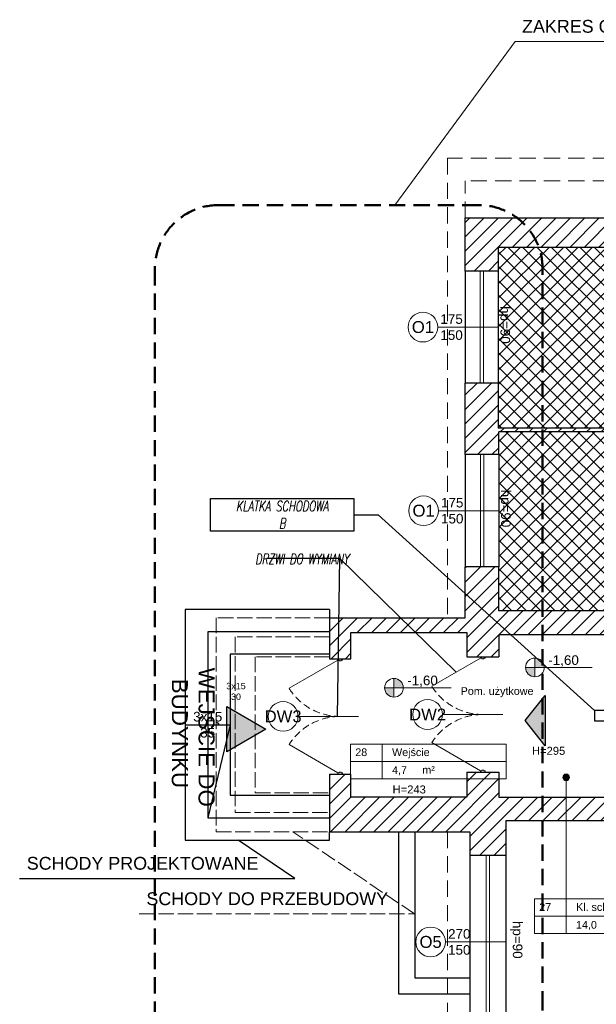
# Model space of a CAD drawing. Header units: millimetres. Extents: x 24385 to 79107, y -56478 to -23676.
# Tile 113 of 256: x 26079 to 26979, y -29033 to -27497. Entities that reach past the tile are written whole.
import ezdxf

# ---------------------------------------------------------------- set-up
doc = ezdxf.new("R2010")
doc.units = ezdxf.units.MM
doc.header["$LTSCALE"] = 2
for name, pattern in [('ACAD_ISO02W100', [15, 12, -3]), ('DASHED', [19.05, 12.7, -6.35]), ('HIDDEN', [9.525, 6.35, -3.175]), ('HIDDENX2', [19.05, 12.7, -6.35])]:
    doc.linetypes.add(name, pattern=pattern)
for name, color, linetype, lineweight in [('0_OPIS', 7, 'Continuous', 13), ('3DPLAN_A_DRZWI', 173, 'Continuous', 5), ('3DPLAN_A_OKNA', 153, 'Continuous', 5), ('3DPLAN_A_TABELKA POMIESZCZEŃ', 7, 'Continuous', 0), ('3DPLAN_A_WYSOKOŚCI OPIS', 101, 'Continuous', 5), ('3DPLAN_A_WYSOKOŚCI ZMIANA', 144, 'HIDDENX2', 5), ('A_KRESKOWANIE', 9, 'Continuous', 0), ('A_STOL_OPIS', 55, 'Continuous', 5), ('A_TXT', 7, 'Continuous', 0), ('A_WYBURZENIA', 6, 'Continuous', 0), ('A_WYM_KOT', 161, 'Continuous', 0), ('A_ZESTAWIENIE STOLARKI', 3, 'Continuous', 15), ('Opisy', 7, 'Continuous', 13)]:
    doc.layers.add(name, color=color, linetype=linetype, lineweight=lineweight)
for name, color, linetype in [('3DPLAN_A_KRESKOWANIE 1', 253, 'Continuous'), ('3DPLAN_A_OPIS', 8, 'Continuous'), ('3DPLAN_A_POMIESZCZENIE NUMER', 100, 'Continuous'), ('3DPLAN_K_DZIAŁOWA NISKIE', 134, 'Continuous'), ('3DPLAN_K_NOŚNA', 7, 'Continuous'), ('3DPLAN_K_OBRYS', 243, 'Continuous'), ('3DPLAN_K_OBRYS WIDOK', 242, 'Continuous'), ('3DPLAN_W_OPIS', 8, 'Continuous'), ('A_POMIESZCZENIE OPIS', 100, 'Continuous'), ('A_SCHODY', 6, 'Continuous')]:
    doc.layers.add(name, color=color, linetype=linetype)
doc.styles.add('ARIAL', font='arial.ttf')
doc.styles.add('J-ROMANS', font='ROMANS.SHX', dxfattribs={"width": 0.7, "oblique": 10})
doc.styles.add('TABEL1', font='txt')

# ---------------------------------------------------------------- blocks, each defined once
blk = doc.blocks.new('WEJŚCIE')
at = {"layer": '3DPLAN_A_OPIS'}
blk.add_hatch(color=256, dxfattribs=at).paths.add_polyline_path([(-35.2, -60.9), (0, 0), (35.2, -60.9)])
blk.add_lwpolyline([(35.2, -60.9), (-35.2, -60.9), (0, 0)], close=True, dxfattribs=at)
at = {"layer": '3DPLAN_A_OPIS', "style": 'ARIAL'}
for s, p in [('WEJŚCIE DO', (-96, -105.1)), ('BUDYNKU', (-78.7, -146.8))]:
    blk.add_text(s, height=25, dxfattribs=at).set_placement(p)
blk = doc.blocks.new('tabelka dla tp')
at = {"layer": '3DPLAN_A_TABELKA POMIESZCZEŃ'}
for p, q in [((49.7, 54), (49.7, 0)), ((0, 27), (243.1, 27))]:
    blk.add_line(p, q, dxfattribs=at)
blk.add_lwpolyline([(0, 54), (243.1, 54), (243.1, 0), (0, 0)], close=True, dxfattribs=at)
at = {"layer": '3DPLAN_A_POMIESZCZENIE NUMER', "color": 7, "style": 'ARIAL'}
blk.add_attdef('NUMER', (2.2, 35.4), '', height=12, dxfattribs=at)
at = {"layer": 'A_POMIESZCZENIE OPIS', "insert": (112.2, 19.8), "char_height": 12, "width": 36.412, "attachment_point": 1, "style": 'ARIAL'}
blk.add_mtext('{\\C7;m²}', dxfattribs=at)
at = {"layer": 'A_POMIESZCZENIE OPIS', "color": 7, "style": 'ARIAL'}
for tag, p in [('NAZWA', (51.7, 35.4)), ('POWIERZCHNIA', (51.1, 7.2))]:
    blk.add_attdef(tag, p, '', height=12, dxfattribs=at)
blk = doc.blocks.new('D 2X BEZ FILARKA')
at = {"layer": '3DPLAN_A_DRZWI', "lineweight": 20}
for p, q in [((1.16, 2.03), (25.58, 44.33)), ((98.84, 2.03), (74.42, 44.33))]:
    blk.add_line(p, q, dxfattribs=at)
at = {"layer": '3DPLAN_A_DRZWI'}
for points in [[(0, 2.03), (1.16, 2.03), (1.16, 0.87), (1.74, 0.87), (1.74, -0.87), (1.16, -0.87), (1.16, -2.03), (0, -2.03), (0, 2.03)], [(100, 2.03), (98.84, 2.03), (98.84, 0.87), (98.26, 0.87), (98.26, -0.87), (98.84, -0.87), (98.84, -2.03), (100, -2.03), (100, 2.03)]]:
    blk.add_lwpolyline(points, dxfattribs=at)
at = {"layer": '3DPLAN_A_DRZWI', "linetype": 'HIDDEN', "ltscale": 0.5}
for centre, start, end in [((-2.24, 0.11), 359.87786, 57.81827), ((102.24, 0.11), 122.18173, 180.12214)]:
    blk.add_arc(centre, 52.24, start, end, dxfattribs=at)
blk = doc.blocks.new('parterr')
at = {"layer": '3DPLAN_A_KRESKOWANIE 1'}
h = blk.add_hatch(dxfattribs=at)
h.set_pattern_fill('ANSI31', color=256, scale=5, style=0)
h.set_pattern_definition([(45, (28281.13, -31178.053), (-11.22532, 11.22532), [])])
h.paths.add_polyline_path([(27532, -28228.9), (27532, -28218.9), (27421, -28218.9), (27421, -28006.9), (27457, -28006.9), (27457, -27805.9), (26774.5, -27805.9), (26774.5, -27888.9), (26826, -27888.9), (26826, -27851.9), (27411, -27851.9), (27411, -28133.9), (27388, -28133.9), (27388, -28139.9), (27411, -28139.9), (27411, -28286.9), (27427, -28286.9), (27427, -28228.9)])
h.paths.add_polyline_path([(27627, -27863.9), (27770, -27863.9), (27770, -27805.9), (27627, -27805.9)])
h.paths.add_polyline_path([(27632, -28218.9), (27632, -28228.9), (27649, -28228.9), (27649, -28462.9), (27695, -28462.9), (27695, -28426.9), (27668, -28426.9), (27668, -28237.9), (27980, -28237.9), (27980, -28426.9), (27785, -28426.9), (27785, -28541.9), (27802, -28541.9), (27802, -28461.9), (27938, -28461.9), (27938, -28505.9), (28031, -28505.9), (28031, -28463.9), (28077, -28463.9), (28077, -28434.9), (28071, -28434.9), (28071, -28421.9), (28058, -28421.9), (28058, -27857.9), (28068, -27857.9), (28068, -27794.9), (28074, -27794.9), (28074, -27747.9), (28027.5, -27747.9), (28027.5, -27805.9), (27940, -27805.9), (27940, -27933.9), (27976, -27933.9), (27976, -28218.9)])
h.paths.add_polyline_path([(26774.5, -28063.9), (26774.5, -28175.4), (26827, -28175.4), (26827, -28139.9), (27298, -28139.9), (27298, -28133.9), (26826, -28133.9), (26826, -28063.9)])
h.paths.add_polyline_path([(27411, -28376.9), (27411, -28408.9), (27394, -28408.9), (27394, -28418.9), (26827, -28418.9), (26827, -28350.4), (26774.5, -28350.4), (26774.5, -28429.9), (26562.5, -28429.9), (26562.5, -28493.9), (26596, -28493.9), (26596, -28452.9), (26777, -28452.9), (26777, -28490.9), (26827, -28490.9), (26827, -28455.9), (27384.1, -28455.8), (27402, -28455.8), (27402, -28523.9), (27427, -28523.9), (27427, -28487.1), (27425, -28487.2), (27425.1, -28485.1), (27427, -28485.1), (27427, -28479.6), (27425.4, -28479.6), (27426, -28479.9), (27425, -28479.6), (27425, -28411.8), (27427, -28411.8), (27427, -28411.3), (27425, -28411.4), (27425.1, -28409.3), (27427, -28409.2), (27427, -28376.9)])
h.paths.add_polyline_path([(27342, -28709.9), (26827, -28709.9), (26827, -28670.9), (26777, -28670.9), (26777, -28709.9), (26596, -28709.9), (26596, -28673.9), (26562.5, -28673.9), (26562.5, -28763.9), (26781.5, -28763.9), (26781.5, -28800.9), (26838, -28800.9), (26838, -28746.9), (27392, -28746.9), (27392, -28790.9), (27411.5, -28790.9), (27399.2, -28679.9), (27342, -28679.9)])
h.paths.add_polyline_path([(26781.5, -29070.9), (26781.5, -29384.9), (27480.8, -29384.9), (27480.8, -29301.9), (27411.8, -29301.9), (27411.8, -28913.9), (27511, -28913.9), (27511, -28896.9), (27412, -28896.9), (27412, -28889.9), (27392, -28889.9), (27392, -29317.9), (26838, -29317.9), (26838, -29070.9)])
h.paths.add_polyline_path([(27653.8, -29384.9), (27783.8, -29384.9), (27783.8, -29301.9), (27725.8, -29301.9), (27725.8, -28870.9), (27710, -28870.9), (27710, -28896.9), (27610, -28896.9), (27610, -28913.9), (27709.8, -28913.9), (27709.8, -29301.9), (27653.8, -29301.9)])
h.paths.add_polyline_path([(28105, -29384.9), (28105, -29319.9), (28050, -29319.9), (28050, -29041.9), (28097, -29041.9), (28097, -28933.9), (28050, -28933.9), (28050, -28849.9), (28077, -28849.9), (28077, -28716.9), (28031, -28716.9), (28031, -28683.9), (27938, -28683.9), (27938, -28715.9), (27802, -28715.9), (27802, -28691.9), (27785, -28691.9), (27785, -28715.9), (27686, -28715.9), (27686, -28746.9), (27710, -28746.9), (27710, -28772.9), (27725.8, -28772.9), (27725.8, -28731.9), (27994.8, -28731.9), (27994.8, -28790.9), (27952.8, -28790.9), (27952.8, -28922.9), (27994.8, -28922.9), (27994.8, -29301.9), (27956.8, -29301.9), (27956.8, -29384.9)])
h.paths.add_polyline_path([(28445, -27794.9), (28445, -27747.9), (28200, -27747.9), (28200, -27794.9)])
h.paths.add_polyline_path([(28922, -28467.9), (29078, -28467.9), (29078, -28435.9), (28961, -28435.9), (28961, -27867.9), (29011, -27867.9), (29011, -27805.9), (28879, -27805.9), (28879, -27866.9), (28933, -27866.9), (28933, -28435.9), (28922, -28435.9)])
h.paths.add_polyline_path([(29186, -27867.9), (29309, -27867.9), (29309, -27805.9), (29186, -27805.9)])
h.paths.add_polyline_path([(29484, -27867.9), (29608, -27867.9), (29608, -27805.9), (29484, -27805.9)])
h.paths.add_polyline_path([(29783, -27867.9), (29904, -27867.9), (29904, -27805.9), (29783, -27805.9)])
h.paths.add_polyline_path([(30079, -27867.9), (30206, -27867.9), (30206, -27805.9), (30079, -27805.9)])
h.paths.add_polyline_path([(29867, -28490.9), (29867, -28439.9), (30421, -28439.9), (30421, -28504.9), (30468, -28504.9), (30468, -28441.9), (30495, -28441.9), (30495, -28420.9), (30468, -28420.9), (30468, -27862.9), (30501, -27862.9), (30501, -27805.9), (30381, -27805.9), (30381, -27867.9), (30455, -27867.9), (30455, -28420.9), (29451, -28420.9), (29451, -28435.9), (29332, -28435.9), (29332, -28420.9), (29228, -28420.9), (29228, -28435.9), (29208, -28435.9), (29208, -28467.9), (29231, -28467.9), (29231, -28496.9), (29277, -28496.9), (29277, -28467.9), (29828, -28467.9), (29828, -28490.9)])
h.paths.add_polyline_path([(30793, -27805.9), (30676, -27805.9), (30676, -27862.9), (30793, -27862.9)])
h.paths.add_polyline_path([(31619, -27862.9), (31619, -27970.9), (31677.5, -27970.9), (31677.5, -27805.9), (30968, -27805.9), (30968, -27862.9)])
h.paths.add_polyline_path([(30692, -28522.9), (30692, -28438.9), (31027, -28438.9), (31027, -28712.9), (30893, -28712.9), (30893, -28746.9), (31015, -28746.9), (31015, -28802.9), (31048, -28802.9), (31048, -28747.9), (31070, -28747.9), (31070, -28744.9), (31444, -28744.9), (31444, -28715.9), (31349, -28715.9), (31349, -28647.9), (31325, -28647.9), (31325, -28715.9), (31098, -28715.9), (31098, -28691.9), (31057, -28691.9), (31057, -28450.9), (31069, -28450.9), (31069, -28440.9), (31325, -28440.9), (31325, -28557.9), (31349, -28557.9), (31349, -28439.9), (31624, -28439.9), (31624, -28481.9), (31677.5, -28481.9), (31677.5, -28090.9), (31619, -28090.9), (31619, -28420.9), (30615, -28420.9), (30615, -28441.9), (30672, -28441.9), (30672, -28522.9)])
h.paths.add_polyline_path([(31677.5, -28782.9), (31677.5, -28681.9), (31624, -28681.9), (31624, -28715.9), (31534, -28715.9), (31534, -28744.9), (31624, -28744.9), (31624, -28782.9)])
h.paths.add_polyline_path([(31291, -29384.9), (31677.5, -29384.9), (31677.5, -29121.9), (31624, -29121.9), (31624, -29308.9), (31291, -29308.9)])
h.paths.add_polyline_path([(31116, -29308.9), (31048, -29308.9), (31048, -29148.9), (31015, -29148.9), (31015, -29308.9), (30978, -29308.9), (30978, -29384.9), (31116, -29384.9)])
h.paths.add_polyline_path([(30672, -28642.9), (30672, -28710.9), (30659, -28710.9), (30659, -28746.9), (30737, -28746.9), (30737, -29058.9), (30727, -29058.9), (30727, -29069.9), (30737, -29069.9), (30737, -29306.9), (30690, -29306.9), (30690, -29384.9), (30803, -29384.9), (30803, -29308.9), (30768, -29308.9), (30768, -28746.9), (30773, -28746.9), (30773, -28712.9), (30692, -28712.9), (30692, -28642.9)])
h.paths.add_polyline_path([(29828, -28640.9), (29828, -28721.9), (29418, -28721.9), (29418, -28756.9), (29766, -28756.9), (29766, -28833.9), (29936, -28833.9), (29936, -28756.9), (30426, -28756.9), (30426, -29306.9), (30384, -29306.9), (30384, -29384.9), (30515, -29384.9), (30515, -29306.9), (30442, -29306.9), (30442, -29069.9), (30637, -29069.9), (30637, -29058.9), (30442, -29058.9), (30442, -28772.9), (30467, -28772.9), (30467, -28746.9), (30569, -28746.9), (30569, -28710.9), (30468, -28710.9), (30468, -28677.9), (30421, -28677.9), (30421, -28720.9), (29867, -28720.9), (29867, -28640.9)])
h.paths.add_polyline_path([(30088, -29306.9), (30088, -29384.9), (30209, -29384.9), (30209, -29306.9)])
h.paths.add_polyline_path([(29913, -29306.9), (29892, -29306.9), (29892, -28974.9), (29422, -28974.9), (29422, -28984.9), (29885, -28984.9), (29885, -29310.9), (29778, -29310.9), (29778, -29384.9), (29913, -29384.9)])
h.paths.add_polyline_path([(29488, -29310.9), (29488, -29384.9), (29603, -29384.9), (29603, -29310.9)])
h.paths.add_polyline_path([(29342, -28974.9), (29263, -28974.9), (29263, -28756.9), (29298, -28756.9), (29298, -28721.9), (29277, -28721.9), (29277, -28667.9), (29229, -28667.9), (29229, -28721.9), (28923, -28721.9), (28923, -28754.9), (28936, -28754.9), (28936, -28884.9), (28954, -28884.9), (28954, -28754.9), (29227, -28754.9), (29227, -29323.9), (29187, -29323.9), (29187, -29384.9), (29313, -29384.9), (29313, -29310.9), (29263, -29310.9), (29263, -28984.9), (29342, -28984.9)])
h.paths.add_polyline_path([(29012, -29323.9), (28954, -29323.9), (28954, -28979.9), (28936, -28979.9), (28936, -29320.9), (28896, -29320.9), (28896, -29384.9), (29012, -29384.9)])
h.paths.add_polyline_path([(28833, -28721.9), (28811, -28721.9), (28811, -28684.9), (28794, -28684.9), (28794, -28721.9), (28684, -28721.9), (28684, -28682.9), (28630, -28682.9), (28630, -28715.9), (28627, -28715.9), (28627, -29316.9), (28585, -29316.9), (28585, -29384.9), (28721, -29384.9), (28721, -29320.9), (28669, -29320.9), (28669, -29039.9), (28723, -29039.9), (28723, -28875.9), (28665, -28875.9), (28665, -28769.9), (28674, -28769.9), (28674, -28754.9), (28833, -28754.9)])
h.paths.add_polyline_path([(28933.5, -28618.6), (28933.5, -28620.9), (28989.5, -28620.9), (28989.5, -28618.6)])
h.paths.add_polyline_path([(28048.6, -28542.2), (28104.7, -28542.2), (28104.7, -28567.4), (28048.6, -28567.4)])
h.paths.add_polyline_path([(28312.3, -28323), (28368.2, -28323), (28368.2, -28348), (28312.3, -28348)])
h.paths.add_polyline_path([(28488.1, -28323), (28544, -28323), (28544, -28348), (28488.1, -28348)])
edge = h.paths.add_edge_path()
edge.add_arc((28307, -28816.9), 85, 62.6545, 71.7854, ccw=False)
edge.add_line((28346, -28741.4), (28346, -28736.1))
edge.add_line((28346, -28736.1), (28333.6, -28736.1))
h.paths.add_polyline_path([(28109.3, -29204.1), (28204.6, -29204.1), (28204.6, -29250.6), (28109.3, -29250.6)])
h.paths.add_polyline_path([(28138.6, -28107.4), (28196.5, -28107.4), (28196.5, -28140.4), (28138.6, -28140.4)])
h.paths.add_polyline_path([(28531.9, -27858.8), (28585.7, -27858.8), (28585.7, -27891.9), (28531.9, -27891.9)])
h.paths.add_polyline_path([(28514.9, -27899.8, 1), (28514.9, -27870.7, 1)])
h.paths.add_polyline_path([(28121.5, -28148.4, 1), (28121.5, -28119.3, 1)])
edge = h.paths.add_edge_path()
edge.add_line((28141.8, -28688.8), (28156.4, -28688.8))
edge.add_line((28156.4, -28688.8), (28156.4, -28674.2))
edge.add_arc((28156.4, -28688.8), 14.6, 90, 180)
edge = h.paths.add_edge_path()
edge.add_line((28156.4, -28688.8), (28156.4, -28703.3))
edge.add_arc((28156.4, -28688.8), 14.6, 270, 360)
edge.add_line((28170.9, -28688.8), (28156.4, -28688.8))
h.paths.add_polyline_path([(28156.4, -28703.3, 1), (28156.4, -28674.2, 1)])
h.paths.add_polyline_path([(28624.3, -27926.3), (28623.5, -27925.5), (28623.7, -27865.1), (28624.4, -27864.4), (28624.4, -27926.2)], is_closed=False)
h.paths.add_polyline_path([(28252.2, -28179.9), (28327.2, -28179.9), (28327.2, -28198.6, -0.427145), (28270.9, -28254.9), (28252.2, -28254.9)])
h.paths.add_polyline_path([(28424.2, -28361.4, -0.414214), (28419.2, -28366.4), (28413.2, -28366.4, -0.414214), (28389.2, -28342.4), (28389.2, -28330.4, -0.414214), (28413.2, -28306.4), (28419.2, -28306.4, -0.414214), (28424.2, -28311.4)])
h.paths.add_polyline_path([(28639, -27932.3), (28639, -27864.5), (28640.6, -27864.5), (28640, -27864.2, -0.310329), (28639.7, -27863.7), (28639.7, -27861.3, -0.216272), (28639.9, -27860.9), (28640.6, -27860.2, 0.840818), (28640.5, -27859.3, -0.414214), (28641, -27859.8), (28641, -27932.3)])
h.paths.add_polyline_path([(28638.8, -27863.2), (28638.3, -27863.8), (28637.8, -27863.8), (28637.8, -27893.8, -0.760764), (28636.9, -27897), (28634.3, -27897), (28634.3, -27925.5), (28634.1, -27925.6), (28633.8, -27925.9), (28633.6, -27926.3), (28634, -27926.3, -0.130781), (28633.4, -27927.4, -2.336993), (28633.4, -27924.4), (28633.4, -27899.2), (28633, -27899.2), (28633, -27897.6), (28632.6, -27897.5), (28632.6, -27893), (28633, -27892.9), (28633, -27891.3), (28633.4, -27891.3), (28633.6, -27871.1), (28633.4, -27867.4, -2.336993), (28633.6, -27864.3), (28634.3, -27865.1), (28634.3, -27893.5), (28636, -27893.5), (28636, -27863.8), (28635.5, -27863.8), (28635, -27863.2), (28635, -27857), (28638.8, -27857)])
h.paths.add_polyline_path([(28630.6, -27891.5), (28631.2, -27891.7), (28631.2, -27897.7, -0.414214), (28631, -27897.8), (28627.6, -27897.8, -0.414214), (28627.5, -27897.6), (28627.6, -27891.5), (28628, -27891.5), (28628, -27884.4, -1), (28630.6, -27884.4)])
h.paths.add_polyline_path([(28624.4, -27886), (28628, -27886.1), (28624.4, -27886.1)], is_closed=False)
h.paths.add_polyline_path([(28632, -27893.6), (28632.3, -27893.8), (28632.5, -27893.8), (28632.5, -27896.8), (28632.3, -27897), (28632, -27897), (28631.9, -27897.4), (28632, -27893.2)])
h.paths.add_polyline_path([(28624.4, -27904.4), (28633.4, -27904.6), (28624.4, -27904.6)], is_closed=False)
h.paths.add_polyline_path([(28625.2, -27886.1), (28625.2, -27891.3), (28625.6, -27891.3), (28625.6, -27892.9), (28626, -27893), (28626, -27893.6), (28626.7, -27893.6), (28626.7, -27893.1), (28626.7, -27897.4), (28626.7, -27897), (28626, -27897), (28626, -27897.5), (28625.6, -27897.6), (28625.6, -27899.2), (28625.2, -27899.2), (28625, -27904.4), (28625, -27886.1)], is_closed=False)
h.paths.add_polyline_path([(28640.9, -27857), (28623, -27856.9), (28641, -27856.9)], is_closed=False)
h.paths.add_polyline_path([(28620, -28325.9), (28620, -28323.5), (28618.5, -28323.5), (28585, -28382.7, -0.262592), (28550.7, -28323.5), (28550, -28323.5), (28550, -28325.9), (28513, -28325.9), (28513, -28240.9), (28492.4, -28240.9), (28491.8, -28249.2, -0.11869), (28489.7, -28256.7), (28483.4, -28267, -0.177707), (28479.1, -28270.1), (28472.9, -28270.1, -0.177707), (28468.6, -28266.9), (28462.3, -28256.7, -0.11869), (28460.2, -28249.2), (28459.6, -28240.9), (28488, -28240.9), (28488, -28181.9), (28634, -28181.9), (28634, -28325.9)])
h.paths.add_polyline_path([(28442.5, -28424.9), (28442.5, -28418.9, -0.414214), (28466.5, -28394.9), (28478.5, -28394.9, -0.414214), (28502.5, -28418.9), (28502.5, -28424.9, -0.414214), (28497.5, -28429.9), (28447.5, -28429.9, -0.414214)])
h.paths.add_polyline_path([(28265.7, -28187.2, 1), (28256.4, -28187.2, 1)], flags=16)
h.paths.add_polyline_path([(28416.2, -28357.3, -0.453948), (28410.5, -28362.2, -0.375565), (28393.2, -28342.4), (28393.2, -28330.4, -0.375565), (28410.5, -28310.6, -0.453948), (28416.2, -28315.5)], flags=16)
h.paths.add_polyline_path([(28638.4, -27861.8, 1), (28635.4, -27861.8, 1)], flags=16)
h.paths.add_polyline_path([(28638, -27861.8, 1), (28635.8, -27861.8, 1)], flags=0)
h.paths.add_polyline_path([(28633.9, -27866.7, -0.08131), (28633.4, -27867.4), (28633.4, -27865.9), (28634.2, -27865.9), (28634.3, -27866.3)], flags=16)
h.paths.add_polyline_path([(28633.4, -27865.9), (28633.4, -27867), (28634.2, -27866.2), (28634.1, -27865.9)], flags=0)
h.paths.add_polyline_path([(28633.4, -27867), (28633.6, -27867.3, 0.08131), (28633.9, -27866.7), (28633.6, -27867.1)], is_closed=False, flags=16)
h.paths.add_polyline_path([(28633.6, -27897.5), (28633.6, -27893.2), (28633.6, -27897.4)], is_closed=False, flags=16)
h.paths.add_polyline_path([(28633.6, -27897.4), (28633.6, -27893.1), (28633.6, -27897.5)], is_closed=False, flags=16)
h.paths.add_polyline_path([(28628, -27884.4), (28630.6, -27884.4, -1)], flags=16)
h.paths.add_polyline_path([(28557.3, -28240), (28560, -28203.4), (28592.8, -28203.4), (28595.5, -28240, -0.414214), (28578.7, -28256.9), (28574.2, -28256.9, -0.414214)], flags=16)
h.paths.add_polyline_path([(28570.2, -28211.9), (28582.6, -28211.9, -0.392745), (28588.2, -28217.1), (28589.9, -28240.2, -0.409357), (28578.7, -28251.3), (28574.2, -28251.3, -0.409357), (28562.9, -28240.2), (28564.6, -28217.1, -0.392745)], flags=0)
h.paths.add_polyline_path([(28465.7, -28254.6, -0.504303), (28469.8, -28249.4), (28482.2, -28249.4, -0.504303), (28486.3, -28254.6), (28480, -28264.8, -0.195658), (28478.3, -28266.1), (28473.8, -28266.1, -0.195658), (28472, -28264.8)], flags=16)
h.paths.add_polyline_path([(28451.6, -28421.9, -0.453948), (28446.7, -28416.2, -0.375565), (28466.5, -28398.9), (28478.5, -28398.9, -0.375565), (28498.3, -28416.2, -0.453948), (28493.4, -28421.9)], flags=16)
at = {"layer": '3DPLAN_A_OPIS', "lineweight": 30}
h = blk.add_hatch(color=1, dxfattribs=at)
h.dxf.hatch_style = 1
h.paths.add_polyline_path([(26867.8, -28590.5), (26899, -28629.7), (26899, -28551.3), (26867.8, -28590.5)], is_closed=False)
at = {"layer": '3DPLAN_A_TABELKA POMIESZCZEŃ', "ltscale": 0.5}
h = blk.add_hatch(color=256, dxfattribs=at)
h.dxf.hatch_style = 1
h.paths.add_polyline_path([(26930.5, -28684), (26930.5, -28674.1, 0.73336)])
h.paths.add_polyline_path([(26930.5, -28674.1), (26930.5, -28684, 0.076465), (26932.1, -28684.2, 1.165591)])
at = {"layer": 'A_KRESKOWANIE', "transparency": 33554687}
h = blk.add_hatch(dxfattribs=at)
h.set_pattern_fill('ANSI37', color=0, scale=5)
h.paths.add_polyline_path([(26826, -28063.9), (26826, -28133.9), (27298, -28133.9), (27298, -28133.6), (27299.9, -28133.6), (27299.9, -28135.5), (27300.8, -28135.5), (27300.8, -28138.3), (27299.9, -28138.3), (27299.9, -28140.2), (27298.9, -28140.2, 0.262592), (27343, -28216.3), (27344.2, -28214.1, -0.038194), (27343.1, -28198.9), (27343.1, -27851.9), (26826, -27851.9), (26826, -27888.9)])
h.paths.add_polyline_path([(27103, -28064), (27158.9, -28064), (27158.9, -28044.9), (27103, -28044.9)], flags=24)
h.paths.add_polyline_path([(27343, -28216.3, -0.262592), (27298.9, -28140.2), (27298, -28139.9), (26827, -28139.9), (26827, -28175.4), (26827, -28350.4), (26827, -28418.9), (27394, -28418.9), (27394, -28408.9), (27394, -28362.7), (27339.6, -28331.9, -0.198011), (27394, -28290.7), (27394, -28286.1, -0.230244), (27344.2, -28214.1)])
h.paths.add_polyline_path([(27102.4, -28351.8), (27325.9, -28351.8), (27325.9, -28402.6), (27102.4, -28402.6)], flags=16)
h.paths.add_polyline_path([(27103, -28330.5), (27159, -28330.5), (27159, -28311.4), (27103, -28311.4)], flags=24)
h.paths.add_polyline_path([(27123.1, -28409.6), (27305.2, -28409.6), (27305.2, -28344.8), (27123.1, -28344.8)], flags=24)
h.paths.add_polyline_path([(27433.8, -29301.9), (27433.8, -28913.9), (27411.8, -28913.9), (27411.8, -29301.9)])
h.paths.add_polyline_path([(27980.5, -29061.3), (27980.5, -29115.3), (27940.5, -29115.3), (27940.5, -29301.9), (27956.8, -29301.9), (27994.8, -29301.9), (27994.8, -28922.9), (27952.8, -28922.9), (27952.8, -28790.9), (27994.8, -28790.9), (27994.8, -28731.9), (27940.5, -28731.9), (27940.5, -29061.3)])
h.paths.add_polyline_path([(27075.4, -29179.4), (27131.5, -29179.4), (27131.5, -29160.2), (27075.4, -29160.2)], flags=9)
h.paths.add_polyline_path([(27522.9, -29133.7), (27578.9, -29133.7), (27578.9, -29114.5), (27522.9, -29114.5)], flags=9)
h.paths.add_polyline_path([(27332.1, -28065.2), (27388.1, -28065.2), (27388.1, -28046), (27332.1, -28046)], flags=9)
h.paths.add_polyline_path([(27804.5, -29133.7), (27860.5, -29133.7), (27860.5, -29114.5), (27804.5, -29114.5)], flags=9)
at = {"layer": 'A_WYM_KOT'}
h = blk.add_hatch(color=256, dxfattribs=at)
h.dxf.hatch_style = 1
h.paths.add_polyline_path([(26883.2, -28507.4), (26868.6, -28507.4, 0.414214), (26883.2, -28522), (26883.2, -28507.4)], is_closed=False)
h.paths.add_polyline_path([(26883.2, -28507.4), (26897.7, -28507.4, 0.143872), (26895.4, -28499.6), (26883.2, -28499.6), (26883.2, -28507.4)], is_closed=False)
h.paths.add_polyline_path([(26883.2, -28492.9), (26883.2, -28499.6), (26895.4, -28499.6, 0.255137), (26883.2, -28492.9)], is_closed=False)
h = blk.add_hatch(color=256, dxfattribs=at)
h.dxf.hatch_style = 1
h.paths.add_polyline_path([(26663.2, -28539.2), (26648.6, -28539.2, 0.414214), (26663.2, -28553.7), (26663.2, -28539.2)], is_closed=False)
h.paths.add_polyline_path([(26663.2, -28539.2), (26677.7, -28539.2, 0.143872), (26675.4, -28531.3), (26663.2, -28531.3), (26663.2, -28539.2)], is_closed=False)
h.paths.add_polyline_path([(26663.2, -28524.6), (26663.2, -28531.3), (26675.4, -28531.3, 0.255137), (26663.2, -28524.6)], is_closed=False)
at = {"layer": '3DPLAN_A_OKNA'}
for p, q in [((26797.7, -28063.9), (26797.7, -27888.9)), ((26802.7, -27888.9), (26802.7, -28063.9)), ((26798.2, -28350.4), (26798.2, -28175.4)), ((26803.2, -28175.4), (26803.2, -28350.4)), ((26807.2, -29070.9), (26807.2, -28800.9)), ((26812.2, -28800.9), (26812.2, -29070.9))]:
    blk.add_line(p, q, dxfattribs=at)
at = {"layer": '3DPLAN_A_OPIS', "color": 1, "lineweight": 30}
blk.add_lwpolyline([(26899, -28551.3), (26899, -28629.7), (26867.8, -28590.5), (26899, -28551.3)], dxfattribs=at)
at = {"layer": '3DPLAN_A_TABELKA POMIESZCZEŃ', "ltscale": 0.5}
blk.add_line((26932.1, -28868.7), (26932.1, -28679), dxfattribs=at)
blk.add_circle((26932.1, -28679), 5.19, dxfattribs=at)
at = {"layer": '3DPLAN_A_WYSOKOŚCI ZMIANA'}
for p, q in [((28027.5, -27712.9), (26746.5, -27712.9)), ((26746.5, -27712.9), (26746.5, -28429.9)), ((26774.5, -27805.9), (26774.5, -27747.9)), ((28027.5, -27747.9), (26774.5, -27747.9)), ((26746.5, -28763.9), (26746.5, -29477.9))]:
    blk.add_line(p, q, dxfattribs=at)
at = {"layer": '3DPLAN_K_DZIAŁOWA NISKIE'}
for p, q in [((26826, -27888.9), (26826, -28063.9)), ((26827, -28175.4), (26827, -28350.4)), ((26838, -28800.9), (26838, -29070.9))]:
    blk.add_line(p, q, dxfattribs=at)
at = {"layer": '3DPLAN_K_NOŚNA'}
for p, q in [((26826, -27851.9), (26826, -27888.9)), ((27411, -27851.9), (26826, -27851.9)), ((26826, -27888.9), (26774.5, -27888.9)), ((26826, -28063.9), (26774.5, -28063.9)), ((26826, -28063.9), (26826, -28133.9)), ((27298, -28133.9), (26826, -28133.9)), ((27298, -28139.9), (26827, -28139.9)), ((26827, -28175.4), (26827, -28139.9)), ((26827, -28175.4), (26774.5, -28175.4)), ((26827, -28350.4), (26774.5, -28350.4)), ((26827, -28418.9), (26827, -28350.4)), ((27394, -28418.9), (26827, -28418.9)), ((26596, -28452.9), (26777, -28452.9)), ((26596, -28493.9), (26596, -28452.9)), ((26777, -28452.9), (26777, -28490.9)), ((26827, -28455.9), (27384, -28455.9)), ((26827, -28455.9), (26827, -28490.9)), ((26562.5, -28493.9), (26596, -28493.9)), ((26777, -28490.9), (26827, -28490.9)), ((26777, -28670.9), (26827, -28670.9)), ((26777, -28670.9), (26777, -28709.9)), ((26827, -28670.9), (26827, -28709.9)), ((26562.5, -28673.9), (26596, -28673.9)), ((26596, -28709.9), (26596, -28673.9)), ((26777, -28709.9), (26596, -28709.9)), ((26827, -28709.9), (27342, -28709.9)), ((27392, -28746.9), (26838, -28746.9)), ((26838, -28746.9), (26838, -28800.9)), ((26838, -28800.9), (26781.5, -28800.9))]:
    blk.add_line(p, q, dxfattribs=at)
blk.add_lwpolyline([(26976, -28590.9), (27255, -28590.9), (27255, -28574.9), (26976, -28574.9)], close=True, dxfattribs=at)
at = {"layer": '3DPLAN_K_OBRYS'}
for p, q in [((26774.5, -27805.9), (27457, -27805.9)), ((26774.5, -27888.9), (26774.5, -27805.9)), ((26774.5, -28175.4), (26774.5, -28063.9)), ((26774.5, -28429.9), (26774.5, -28350.4)), ((26562.5, -28429.9), (26562.5, -28493.9)), ((26562.5, -28429.9), (26774.5, -28429.9)), ((26562.5, -28673.9), (26562.5, -28763.9)), ((26562.5, -28763.9), (26781.5, -28763.9)), ((26781.5, -28763.9), (26781.5, -28800.9))]:
    blk.add_line(p, q, dxfattribs=at)
at = {"layer": '3DPLAN_K_OBRYS WIDOK'}
for p, q in [((26774.5, -27888.9), (26774.5, -28063.9)), ((26774.5, -28175.4), (26774.5, -28350.4)), ((26781.5, -28800.9), (26781.5, -29070.9))]:
    blk.add_line(p, q, dxfattribs=at)
at = {"layer": '3DPLAN_W_OPIS'}
for p, q in [((26337.5, -28596.9), (26407.5, -28596.9)), ((26407.5, -28596.9), (26372.5, -28741.9))]:
    blk.add_line(p, q, dxfattribs=at)
at = {"layer": 'A_SCHODY'}
for p, q in [((26562.5, -28416.9), (26337.5, -28416.9)), ((26337.5, -28416.9), (26337.5, -28776.9)), ((26562.5, -28416.9), (26562.5, -28429.9)), ((26562.5, -28451.9), (26372.5, -28451.9)), ((26372.5, -28451.9), (26372.5, -28741.9)), ((26562.5, -28486.9), (26407.5, -28486.9)), ((26407.5, -28486.9), (26407.5, -28706.9)), ((26407.5, -28706.9), (26562.5, -28706.9)), ((26372.5, -28741.9), (26562.5, -28741.9)), ((26337.5, -28776.9), (26562.5, -28776.9)), ((26562.5, -28776.9), (26562.5, -28763.9)), ((26670.5, -28763.9), (26670.5, -29016.9)), ((26695.5, -28763.9), (26695.5, -28991.9)), ((26695.5, -28991.9), (26781.5, -28991.9)), ((26670.5, -29016.9), (26781.5, -29016.9))]:
    blk.add_line(p, q, dxfattribs=at)
blk.add_lwpolyline([(26079, -28836.7), (26079, -28836.7), (26508.5, -28836.7), (26419.9, -28776.9)], dxfattribs=at)
at = {"layer": 'A_STOL_OPIS'}
for p, q in [((26731.6, -27976.4), (26826, -27976.4)), ((26732.6, -28262.9), (26827, -28262.9)), ((26513.4, -28583.9), (26607.8, -28583.9)), ((26738.9, -28580.9), (26833.3, -28580.9)), ((26743.6, -28935.9), (26838, -28935.9))]:
    blk.add_line(p, q, dxfattribs=at)
at = {"layer": 'A_TXT', "color": 1, "lineweight": 30}
for p, q in [((26600.6, -28269.2), (26638.7, -28269.2)), ((26638.7, -28269.2), (26976, -28574.9))]:
    blk.add_line(p, q, dxfattribs=at)
blk.add_lwpolyline([(26377, -28243.8), (26600.6, -28243.8), (26600.6, -28294.6), (26377, -28294.6)], close=True, dxfattribs=at)
for points in [[(26464.7, -28337.1), (26578.2, -28337.1), (26574.5, -28584)], [(26578.2, -28337.1), (26760.3, -28515)]]:
    blk.add_lwpolyline(points, dxfattribs=at)
at = {"layer": 'A_WYBURZENIA', "linetype": 'ACAD_ISO02W100', "transparency": 33554687}
for p, q in [((26562.5, -28429.9), (26385.5, -28429.9)), ((26385.5, -28429.9), (26385.5, -28763.9)), ((26562.5, -28459.9), (26415.5, -28459.9)), ((26415.5, -28459.9), (26415.5, -28733.9)), ((26562.5, -28490.9), (26446.5, -28490.9)), ((26446.5, -28490.9), (26446.5, -28702.9)), ((26446.5, -28702.9), (26562.5, -28702.9)), ((26415.5, -28733.9), (26562.5, -28733.9)), ((26385.5, -28763.9), (26562.5, -28763.9))]:
    blk.add_line(p, q, dxfattribs=at)
blk.add_lwpolyline([(26265.7, -28892), (26265.7, -28892), (26695.2, -28892), (26505.4, -28763.9)], dxfattribs=at)
at = {"layer": 'A_WYM_KOT'}
for p, q in [((26883.2, -28492.9), (26883.2, -28522)), ((26897.7, -28507.4), (26868.6, -28507.4)), ((26972.5, -28507.4), (26897.7, -28507.4)), ((26663.2, -28524.6), (26663.2, -28553.7)), ((26677.7, -28539.2), (26648.6, -28539.2)), ((26752.5, -28539.2), (26677.7, -28539.2))]:
    blk.add_line(p, q, dxfattribs=at)
for centre in [(26883.2, -28507.4), (26663.2, -28539.2)]:
    blk.add_circle(centre, 14.6, dxfattribs=at)
at = {"layer": 'A_ZESTAWIENIE STOLARKI', "ltscale": 0.25}
for centre in [(26708.4, -27976.4), (26709.4, -28262.9), (26490.2, -28583.9), (26715.7, -28580.9), (26720.4, -28935.9)]:
    blk.add_circle(centre, 23.2, dxfattribs=at)
at = {"layer": 'Opisy', "color": 1, "ltscale": 0.5}
blk.add_line((26852.1, -27530.6), (26664.3, -27785.9), dxfattribs=at)
blk.add_lwpolyline([(26852.1, -27530.6), (26852.1, -27530.6), (27281.6, -27530.6), (27343.1, -27559.8)], dxfattribs=at)
at = {"layer": 'Opisy', "color": 1, "linetype": 'DASHED', "lineweight": 50}
blk.add_lwpolyline([(26795.2, -27785.9), (26389.9, -27785.9, 0.414214), (26289.9, -27885.9), (26289.9, -29037.9, 0.414214), (26389.9, -29137.9), (26795.2, -29137.9, 0.414214), (26895.2, -29037.9), (26895.2, -27885.9, 0.414214)], format="xyb", close=True, dxfattribs=at)
at = {"layer": '3DPLAN_A_DRZWI', "xscale": 1.8, "yscale": 1.8, "zscale": 1.8, "rotation": 90}
for p in [(26579.2, -28673.9), (26802, -28670.9)]:
    blk.add_blockref('D 2X BEZ FILARKA', p, dxfattribs=at)
at = {"layer": '3DPLAN_A_OPIS', "rotation": 270}
blk.add_blockref('WEJŚCIE', (26463.3, -28603.8), dxfattribs=at)
at = {"layer": '3DPLAN_A_TABELKA POMIESZCZEŃ', "ltscale": 0.5}
ref = blk.add_blockref('tabelka dla tp', (26595.2, -28681.2), dxfattribs=at)
ref.add_attrib('NUMER', '28', (26602.8, -28645.8), dxfattribs={"layer": '3DPLAN_A_POMIESZCZENIE NUMER', "height": 12, "style": 'ARIAL'})
ref.add_attrib('NAZWA', 'Wejście', (26660.2, -28645.8), dxfattribs={"layer": 'A_POMIESZCZENIE OPIS', "height": 12, "style": 'ARIAL'})
ref.add_attrib('POWIERZCHNIA', '4,7', (26660.2, -28673.6), dxfattribs={"layer": 'A_POMIESZCZENIE OPIS', "height": 12, "style": 'ARIAL'})
ref = blk.add_blockref('tabelka dla tp', (26882.4, -28922.7), dxfattribs=at)
ref.add_attrib('NUMER', '27', (26889.9, -28887.3), dxfattribs={"layer": '3DPLAN_A_POMIESZCZENIE NUMER', "height": 12, "style": 'ARIAL'})
ref.add_attrib('NAZWA', 'Kl. schodowa', (26947.3, -28887.3), dxfattribs={"layer": 'A_POMIESZCZENIE OPIS', "height": 12, "style": 'ARIAL'})
ref.add_attrib('POWIERZCHNIA', '14,0', (26947.3, -28915.1), dxfattribs={"layer": 'A_POMIESZCZENIE OPIS', "height": 12, "style": 'ARIAL'})
at = {"layer": '3DPLAN_A_OPIS', "color": 1, "lineweight": 30, "style": 'ARIAL'}
for tag, p in [('WYŁĄCZONE', (29754.4, -28077.2)), ('WYŁĄCZONE', (30711.2, -28077.2)), ('Z_OPRACOWANIA', (29744.1, -28099.6)), ('Z_OPRACOWANIA', (30700.9, -28099.6)), ('WYJŚCIE_EWAKUACYJNE', (26767.3, -28550.3)), ('WYŁĄCZONE', (30110.5, -28645.4)), ('Z_OPRACOWANIA', (30100.1, -28667.8)), ('WYŁĄCZONE', (29700.8, -29118)), ('WYŁĄCZONE', (30110.5, -29118)), ('WYŁĄCZONE', (31284.5, -29118)), ('Z_OPRACOWANIA', (29690.5, -29140.5)), ('Z_OPRACOWANIA', (30100.1, -29140.5)), ('Z_OPRACOWANIA', (31274.1, -29140.5)), ('WYJŚCIE_EWAKUACYJNE', (28257.5, -29205.3))]:
    blk.add_attdef(tag, p, '', height=12, dxfattribs=at)
at = {"layer": '3DPLAN_A_TABELKA POMIESZCZEŃ', "ltscale": 0.5, "style": 'ARIAL'}
for tag, p in [('KURTYNA', (28491.8, -29246.3)), ('POWIETRZNA', (28491.8, -29266))]:
    blk.add_attdef(tag, p, '', height=12, dxfattribs=at)
at = {"layer": '3DPLAN_A_WYSOKOŚCI OPIS', "char_height": 12.5, "width": 59.207, "attachment_point": 1, "style": 'ARIAL'}
for s, insert in [('H=295', (26878.6, -28631.3)), ('H=243', (26661, -28691.6))]:
    blk.add_mtext(s, dxfattribs=dict(at, insert=insert))
at = {"layer": 'A_STOL_OPIS', "ltscale": 0.2, "char_height": 15, "attachment_point": 5, "style": 'TABEL1'}
for s, insert in [('\\pxqc;{\\fArial|b0|i0|c238|p34;175\\P150}', (26753.1, -27976.4)), ('\\pxqc;{\\fArial|b0|i0|c238|p34;175\\P150}', (26754.1, -28262.9)), ('\\pxqc;{\\fArial|b0|i0|c238|p34;270\\P150}', (26765.1, -28935.9))]:
    blk.add_mtext_dynamic_manual_height_columns(s, width=72.901, gutter_width=100, heights=[0], dxfattribs=dict(at, insert=insert))
at = {"layer": 'A_TXT', "color": 1, "lineweight": 30, "char_height": 16.2, "attachment_point": 5, "style": 'J-ROMANS'}
for s, insert, width in [('KLATKA SCHODOWA\\PB', (26488.8, -28269.2), 223.581), ('DRZWI DO WYMIANY', (26519.6, -28338.2), 166.467)]:
    blk.add_mtext(s, dxfattribs=dict(at, insert=insert, width=width))
at = {"layer": 'A_WYM_KOT', "ltscale": 0.2, "char_height": 15, "attachment_point": 1, "style": 'TABEL1'}
for insert in [(26904, -28488.5), (26683.9, -28520.2)]:
    blk.add_mtext_dynamic_manual_height_columns('{\\fArial|b0|i0|c238|p34;-1,60}', width=72.901, gutter_width=100, heights=[17.8], dxfattribs=dict(at, insert=insert))
at = {"layer": 'A_ZESTAWIENIE STOLARKI', "ltscale": 0.2, "char_height": 15, "attachment_point": 1, "rotation": 270, "style": 'TABEL1'}
for insert in [(26844.4, -27936.5), (26845.4, -28223), (26863.7, -28896)]:
    blk.add_mtext_dynamic_manual_height_columns('\\pxqc;{\\fArial|b0|i0|c238|p34;hp=90}', width=72.901, gutter_width=100, heights=[0], dxfattribs=dict(at, insert=insert))
at = {"layer": 'A_ZESTAWIENIE STOLARKI', "ltscale": 0.2, "char_height": 18.59, "attachment_point": 5, "style": 'TABEL1'}
for s, insert in [('{\\fArial|b0|i0|c238|p34;O1}', (26708.4, -27976.4)), ('{\\fArial|b0|i0|c238|p34;O1}', (26709.4, -28262.9)), ('{\\fArial|b0|i0|c238|p34;DW3}', (26490.2, -28583.9)), ('{\\fArial|b0|i0|c238|p34;DW2}', (26715.7, -28580.9)), ('{\\fArial|b0|i0|c238|p34;O5}', (26720.4, -28935.9))]:
    blk.add_mtext_dynamic_manual_height_columns(s, width=72.901, gutter_width=100, heights=[0], dxfattribs=dict(at, insert=insert))
at = {"layer": 'Opisy', "color": 1, "ltscale": 0.5, "char_height": 20, "width": 685.999, "attachment_point": 1, "style": 'ARIAL'}
for s, insert in [('ZAKRES OPRACOWANIA', (26863.1, -27497)), ('SCHODY PROJEKTOWANE', (26090.1, -28803.1)), ('SCHODY DO PRZEBUDOWY', (26276.8, -28858.4))]:
    blk.add_mtext(s, dxfattribs=dict(at, insert=insert))
at = {"layer": 'Opisy', "ltscale": 0.5, "width": 74.391, "attachment_point": 5, "style": 'ARIAL'}
for s, insert, char_height in [('\\pxqc;3x15\\P30', (26416.6, -28544.9), 10), ('\\pxqc;3x15\\P35', (26372.5, -28596.9), 15)]:
    blk.add_mtext(s, dxfattribs=dict(at, insert=insert, char_height=char_height))

msp = doc.modelspace()

# ---------------------------------------------------------------- block references
at = {"layer": '0_OPIS'}
ref = msp.add_blockref('parterr', (0, 0), dxfattribs=at)
ref.add_attrib('WYJŚCIE_EWAKUACYJNE', 'Pom. użytkowe', (26767.3, -28550.3), dxfattribs={"layer": '3DPLAN_A_OPIS', "color": 1, "lineweight": 30, "height": 12, "style": 'ARIAL'})

doc.saveas('drawing.dxf')
